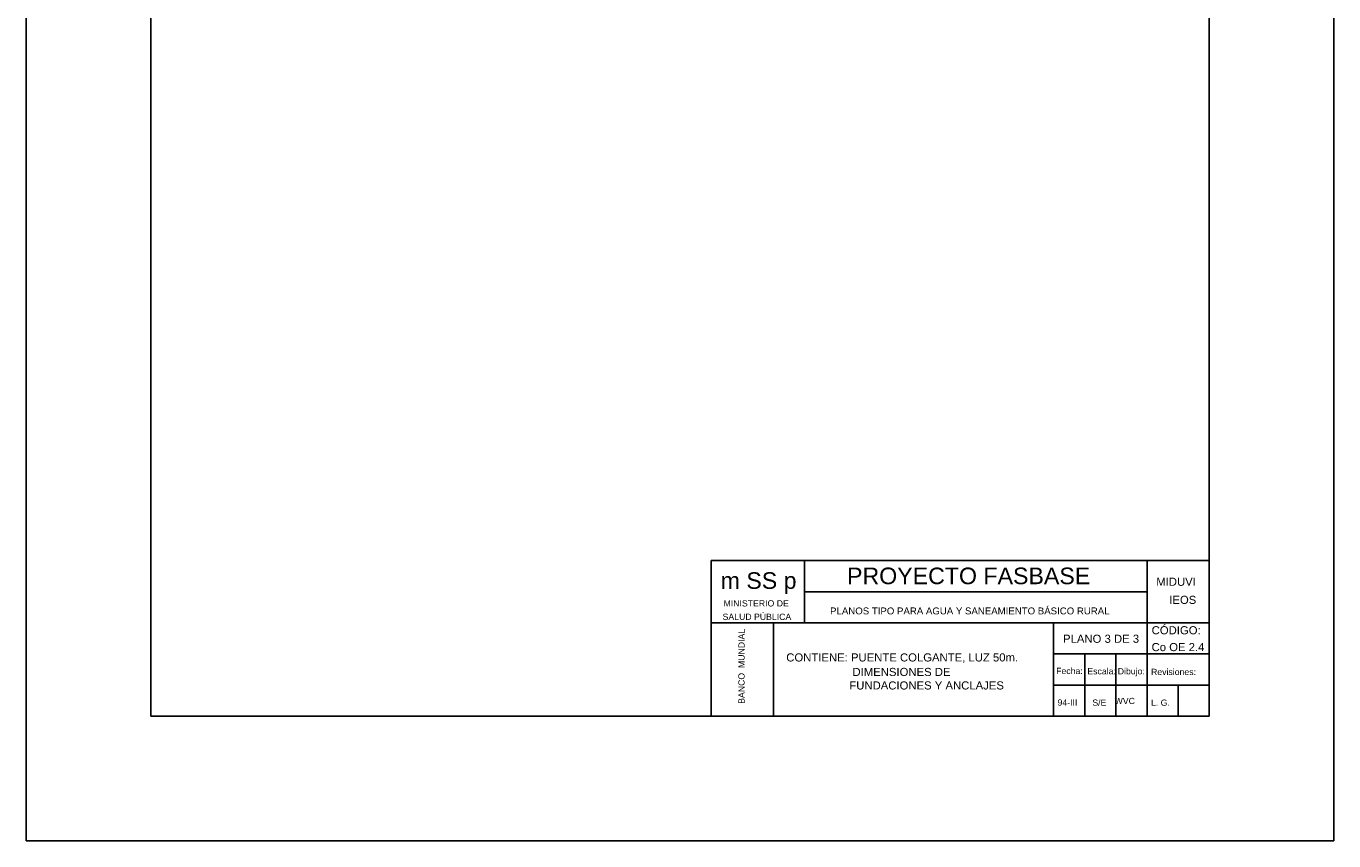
# Model space of a CAD drawing. Header units: metres. Extents: x 2644 to 4131, y 3282 to 4383.
# Tile 36 of 53: x 3043 to 3064, y 4353 to 4366. Entities that reach past the tile are written whole.
import ezdxf
from ezdxf.enums import TextEntityAlignment as Align

# ---------------------------------------------------------------- set-up
doc = ezdxf.new("R2010")
doc.units = ezdxf.units.M
doc.layers.add('Dibujo', color=7, linetype='Continuous')
doc.styles.add('Annotative', font='arial.ttf')
doc.styles.get("Standard").update_dxf_attribs({"font": 'arial.ttf'})

msp = doc.modelspace()

# ---------------------------------------------------------------- linework, layer by layer
at = {"layer": 'Dibujo', "color": 0, "linetype": 'ByBlock'}
for p, q in [((3042.939, 4353.265), (3042.939, 4382.965)), ((3063.939, 4382.965), (3063.939, 4353.265)), ((3044.939, 4380.965), (3044.939, 4355.265)), ((3061.939, 4380.965), (3061.939, 4355.265)), ((3053.939, 4357.765), (3053.939, 4355.265)), ((3061.939, 4357.765), (3053.939, 4357.765)), ((3055.439, 4357.765), (3055.439, 4356.765)), ((3060.939, 4355.265), (3060.939, 4357.765)), ((3060.939, 4357.265), (3055.439, 4357.265)), ((3061.939, 4356.765), (3053.939, 4356.765)), ((3054.939, 4356.765), (3054.939, 4355.265)), ((3054.939, 4355.265), (3054.939, 4356.765)), ((3059.439, 4355.265), (3059.439, 4356.765)), ((3061.939, 4356.265), (3059.439, 4356.265)), ((3059.939, 4355.265), (3059.939, 4356.265)), ((3060.439, 4355.265), (3060.439, 4356.265)), ((3061.939, 4355.765), (3059.439, 4355.765)), ((3061.439, 4355.265), (3061.439, 4355.765)), ((3061.939, 4355.265), (3044.939, 4355.265)), ((3063.939, 4353.265), (3042.939, 4353.265))]:
    msp.add_line(p, q, dxfattribs=at)

# ---------------------------------------------------------------- texts
for s, height, p in [('m SS p', 0.2662, (3054.091, 4357.311)), ('PROYECTO FASBASE', 0.26624, (3056.121, 4357.386)), ('PLANOS TIPO PARA AGUA Y SANEAMIENTO BÁSICO RURAL', 0.11076, (3055.849, 4356.901))]:
    msp.add_text(s, height=height, dxfattribs=at).set_placement(p)
at = {"layer": 'Dibujo', "color": 0, "linetype": 'ByBlock', "style": 'Annotative'}
for s, p in [('MIDUVI', (3061.087, 4357.36)), ('IEOS', (3061.296, 4357.069)), ('CÓDIGO:', (3061.013, 4356.581)), ('PLANO 3 DE 3', (3059.59, 4356.445)), ('CONTIENE: PUENTE COLGANTE, LUZ 50m.', (3055.145, 4356.145)), ('Co OE 2.4', (3061.012, 4356.311))]:
    msp.add_text(s, height=0.13, dxfattribs=at).set_placement(p)
at = {"layer": 'Dibujo', "color": 0, "linetype": 'ByBlock'}
for s, p in [('MINISTERIO DE', (3054.662, 4357.028)), ('SALUD PÚBLICA', (3054.674, 4356.812)), ('Fecha:', (3059.693, 4355.943)), ('Escala:', (3060.21, 4355.938)), ('Dibujo:', (3060.686, 4355.938)), ('Revisiones:', (3061.364, 4355.927)), ('94-III', (3059.661, 4355.436)), ('S/E', (3060.173, 4355.434)), ('WVC', (3060.581, 4355.461)), ('L. G. ', (3061.173, 4355.434))]:
    msp.add_text(s, height=0.1, dxfattribs=at).set_placement(p, align=Align.CENTER)
msp.add_text('BANCO  MUNDIAL', height=0.1, rotation=90, dxfattribs=at).set_placement((3054.476, 4356.067), align=Align.CENTER)
at = {"layer": 'Dibujo', "color": 0, "linetype": 'ByBlock', "insert": (3056.158, 4356.042), "char_height": 0.13, "width": 2.74501, "attachment_point": 1}
msp.add_mtext(' DIMENSIONES DE FUNDACIONES Y ANCLAJES', dxfattribs=at)

doc.saveas('drawing.dxf')
